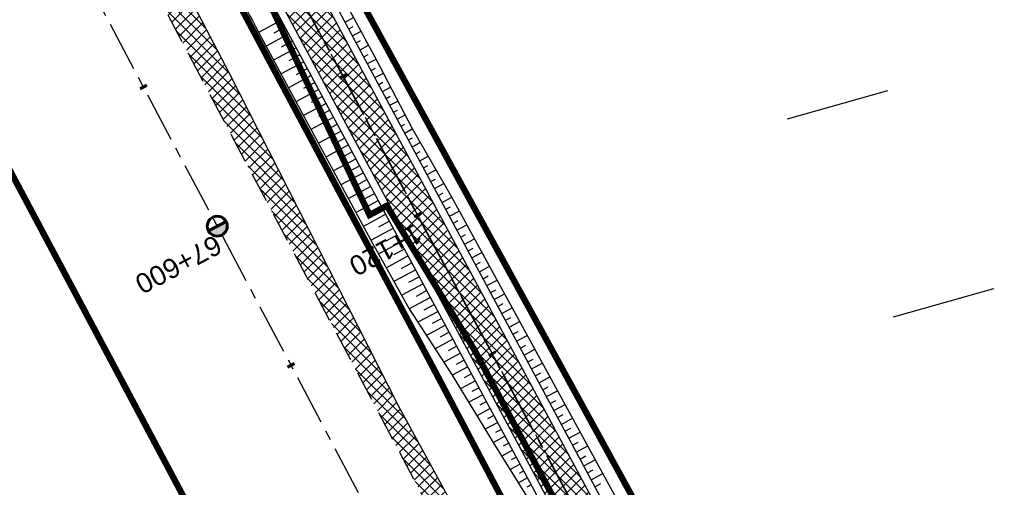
# Model space of a CAD drawing. Header units: metres. Extents: x 7529682 to 7533751, y 5721195 to 5727842.
# Tile 131 of 210: x 7530216 to 7530279, y 5726791 to 5726820. Entities that reach past the tile are written whole.
import ezdxf

# ---------------------------------------------------------------- set-up
doc = ezdxf.new("R2010")
doc.units = ezdxf.units.M
for name, pattern in [('817-dzialki-09-05-04$0$HIDDEN', [0.375, 0.25, -0.125]), ('ACAD_ISO05W100', [33, 24, -3, 0, -3, 0, -3]), ('CENTER', [50.8, 31.75, -6.35, 6.35, -6.35]), ('CENTER2', [28.575, 19.05, -3.175, 3.175, -3.175]), ('HIDDEN', [9.525, 6.35, -3.175])]:
    doc.linetypes.add(name, pattern=pattern)
for name, color, linetype in [('C-DROGI-SYTUACJA', 7, 'Continuous'), ('C-DROGI-SYTUACJA-ETYKIETY', 7, 'Continuous'), ('D-hatch-pobocza', 131, 'Continuous'), ('D-pobocza', 60, 'Continuous'), ('D-rowy', 160, 'Continuous'), ('D-skarpa', 2, 'Continuous'), ('D-skarpa-kreskowanie', 2, 'Continuous')]:
    doc.layers.add(name, color=color, linetype=linetype)
for name, color, linetype, lineweight, true_color in [('D-ewidencja-numery', 7, 'Continuous', 50, 0x40ff00), ('D-hatch-ciag-pieszo-rowerowy', 7, 'Continuous', 13, 0xff9f80), ('D-LR-etap-III', 7, '817-dzialki-09-05-04$0$HIDDEN', 50, 0x00008f), ('D-podzialy-dzialek-Kobior', 7, 'Continuous', 30, 0xff0040)]:
    doc.layers.add(name, color=color, linetype=linetype, lineweight=lineweight, true_color=true_color)
for name, color, linetype, lineweight in [('D-krawędzie', 3, 'Continuous', 30), ('D-obrzeża', 2, 'Continuous', 30), ('D-oś', 10, 'CENTER', 30), ('D-pas-drogowy', 7, 'ACAD_ISO05W100', 50)]:
    doc.layers.add(name, color=color, linetype=linetype, lineweight=lineweight)
doc.layers.add('poprzeczki', color=7, linetype='Continuous', true_color=0x0000c7)
doc.styles.get("Standard").update_dxf_attribs({"font": 'arial.ttf'})

# ---------------------------------------------------------------- blocks, each defined once
blk = doc.blocks.new('kilometraz')
at = {"linetype": 'ByBlock', "lineweight": -2}
blk.add_hatch(color=0, dxfattribs=at).paths.add_polyline_path([(0, -0.28125, 0.41421356), (0.28125, 0, 0.41421356), (0, 0.28125)])
at = {"color": 0, "linetype": 'ByBlock', "lineweight": -2}
blk.add_line((0, 0.28125), (0, -0.28125), dxfattribs=at)
blk.add_circle((0, 0), 0.28125, dxfattribs=at)
blk = doc.blocks.new('AeccTickLine')
at = {"color": 0, "linetype": 'ByBlock', "lineweight": -2}
blk.add_line((0, 1), (0, -1), dxfattribs=at)

msp = doc.modelspace()

# ---------------------------------------------------------------- hatches: boundary and pattern name
at = {"layer": 'D-hatch-ciag-pieszo-rowerowy'}
h = msp.add_hatch(dxfattribs=at)
h.set_pattern_fill('ANSI37', color=256, scale=0.15, style=0)
h.set_pattern_definition([(45, (0.87658, 0.48407), (-0.33675960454, 0.33675960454), []), (135, (0.87658, 0.48407), (-0.33675960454, -0.33675960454), [])])
h.paths.add_polyline_path([(7530218.952, 5726852.807), (7530216.575, 5726851.959), (7530226.804, 5726832.32), (7530255.071, 5726779.69), (7530257.273, 5726780.873), (7530229.014, 5726833.489)])
at = {"layer": 'D-hatch-pobocza'}
h = msp.add_hatch(dxfattribs=at)
h.set_pattern_fill('ANSI37', color=256, scale=0.15, style=0)
h.set_pattern_definition([(45, (0, 0), (-0.33675960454, 0.33675960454), []), (135, (0, 0), (-0.33675960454, -0.33675960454), [])])
h.paths.add_polyline_path([(7530229.37, 5726816.95), (7530212.464, 5726849.277), (7530211.151, 5726847.666), (7530247.82, 5726778.438), (7530251.181, 5726772.19), (7530252.58, 5726772.943), (7530252.44, 5726773.19), (7530240.1, 5726795.81)])

# ---------------------------------------------------------------- linework, layer by layer
at = {"layer": 'C-DROGI-SYTUACJA', "color": 10, "linetype": 'CENTER2', "lineweight": 35, "ltscale": 0.2}
msp.add_lwpolyline([(7529994.785, 5727271.452), (7530014.919, 5727233.118), (7530030.611, 5727203.571), (7530048.952, 5727168.884), (7530066.584, 5727135.609), (7530088.792, 5727092.929), (7530119.442, 5727037.047), (7530133.98, 5727010.094), (7530160.017, 5726961.45), (7530183.787, 5726917.333), (7530204.666, 5726877.528), (7530227.909, 5726832.904), (7530259.102, 5726774.826, 0.063585), (7530264.989, 5726766.578), (7530268.47, 5726762.818, -0.065084), (7530272.969, 5726756.475), (7530281.424, 5726740.504, -0.065084)], format="xyb", dxfattribs=at)
at = {"layer": 'D-ewidencja-numery', "color": 12, "ltscale": 15, "true_color": 0xc70000}
msp.add_lwpolyline([(7529996.497, 5727273.662), (7530017.541, 5727234.203), (7530033.054, 5727204.864), (7530051.623, 5727170.223), (7530069.277, 5727137.016), (7530089.385, 5727097.534), (7530109.713, 5727060.747), (7530136.77, 5727011.64), (7530162.447, 5726962.744), (7530187.674, 5726916.992), (7530207.821, 5726879.335), (7530230.626, 5726834.519), (7530262.288, 5726776.618), (7530277.51, 5726760.213), (7530286.037, 5726744.107)], dxfattribs=at)
at = {"layer": 'D-krawędzie', "linetype": 'HIDDEN', "ltscale": 0.3}
msp.add_lwpolyline([(7529971.476, 5727300.786), (7530006.702, 5727234.141), (7530044.198, 5727163.133), (7530082.89, 5727090.2), (7530098.687, 5727060.362), (7530131.998, 5726997.21), (7530163.822, 5726937.097), (7530204.081, 5726861.013), (7530247.82, 5726778.438), (7530252.22, 5726770.26), (7530259.735, 5726756.9), (7530263.782, 5726749.287), (7530270.196, 5726737.096), (7530272.433, 5726732.819), (7530276.009, 5726725.598), (7530279.7, 5726718.02)], dxfattribs=at)
at = {"layer": 'D-LR-etap-III', "ltscale": 10, "flags": 128}
msp.add_lwpolyline([(7531750.474, 5723895.103, 0.4, 0.4, 0), (7531750.505, 5723895.13, 0.4, 0.4, 0), (7531682.71, 5724022.92, 0.4, 0.4, 0), (7531619.177, 5724147.204, 0.4, 0.4, 0), (7531592.309, 5724198.489, 0.4, 0.4, 0), (7531553.264, 5724272.919, 0.4, 0.4, 0), (7531504.02, 5724366.79, 0.4, 0.4, 0), (7531482.09, 5724407.62, 0.4, 0.4, 0), (7531412.35, 5724541.183, 0.4, 0.4, 0), (7531388.464, 5724586.93, 0.4, 0.4, 0), (7531345.12, 5724669.94, 0.4, 0.4, 0), (7531127.66, 5725081.67, 0.4, 0.4, 0), (7531059.253, 5725211.041, 0.4, 0.4, 0), (7531008.007, 5725307.954, 0.4, 0.4, 0), (7530964.182, 5725390.836, 0.4, 0.4, 0), (7530914.557, 5725484.684, 0.4, 0.4, 0), (7530865.243, 5725577.494, 0.4, 0.4, 0), (7530840.085, 5725624.059, 0.4, 0.4, 0), (7530802.56, 5725694.925, 0.4, 0.4, 0), (7530755.54, 5725787.51, 0.4, 0.4, 0), (7530708.718, 5725876.303, 0.4, 0.4, 0), (7530695.12, 5725902.09, 0.4, 0.4, 0), (7530642.914, 5726001.078, 0.4, 0.4, 0), (7530634.935, 5726016.147, 0.4, 0.4, 0), (7530610.82, 5726061.93, 0.4, 0.4, 0), (7530610.82, 5726061.93, 0.4, 0.4, 0), (7530607.21, 5726063.51, 0.4, 0.4, 0), (7530597.42, 5726080.68, 0.4, 0.4, 0), (7530591.16, 5726088.44, 0.4, 0.4, 0), (7530581.28, 5726107.21, 0.4, 0.4, 0), (7530571.29, 5726130.56, 0.4, 0.4, 0), (7530549.555, 5726171.527, 0.4, 0.4, 0), (7530531.014, 5726206.474, 0.4, 0.4, 0), (7530516.461, 5726236.017, 0.4, 0.4, 0), (7530500.799, 5726266.141, 0.4, 0.4, 0), (7530491.35, 5726283.94, 0.4, 0.4, 0), (7530482.4, 5726303.41, 0.4, 0.4, 0), (7530482.4, 5726303.41, 0.4, 0.4, 0), (7530450.41, 5726357.28, 0.4, 0.4, 0), (7530397.759, 5726458.5, 0.4, 0.4, 0), (7530334.708, 5726583.665, 0.4, 0.4, 0), (7530303.939, 5726645.168, 0.4, 0.4, 0), (7530300.51, 5726651.778, 0.4, 0.4, 0), (7530289.214, 5726671.967, 0.4, 0.4, 0), (7530281.54, 5726685.57, 0.4, 0.4, 0), (7530261.371, 5726724.163, 0.4, 0.4, 0), (7530254.03, 5726738.21, 0.4, 0.4, 0), (7530197.22, 5726845.06, 0.4, 0.4, 0), (7530194.71, 5726849.15, 0.4, 0.4, 0), (7530195.92, 5726850.75, 0.4, 0.4, 0), (7530170.547, 5726892.961, 0.4, 0.4, 0), (7530143.175, 5726945.066, 0.4, 0.4, 0), (7530105.06, 5727018.32, 0.4, 0.4, 0), (7530100.06, 5727027.16, 0.4, 0.4, 0), (7530062.319, 5727099.625, 0.4, 0.4, 0), (7530015.379, 5727189.42, 0.4, 0.4, 0), (7529983.208, 5727250.207, 0.4, 0.4, 0), (7529953.284, 5727306.747, 0.4, 0.4, 0), (7529900.671, 5727406.159, 0.4, 0.4, 0), (7529890.63, 5727425.131, 0.4, 0.4, 0), (7529875.155, 5727454.426, 0.4, 0.4, 0), (7529857.56, 5727487.787, 0.4, 0.4, 0), (7529835.194, 5727530.193, 0.4, 0.4, 0), (7529811.741, 5727574.662, 0.4, 0.4, 0), (7529792.102, 5727611.923, 0.4, 0.4, 0), (7529768.066, 5727657.47, 0.4, 0.4, 0), (7529755.211, 5727682.131, 0.4, 0.4, 0), (7529753.31, 5727681.13, 0.4, 0.4, 0), (7529739.21, 5727707.77, 0.4, 0.4, 0), (7529735.395, 5727711.252, 0.4, 0.4, 0), (7529725.42, 5727730.2, 0.4, 0.4, 0), (7529723.55, 5727729.88, 0.4, 0.4, 0), (7529695.567, 5727782.932, 0.4, 0.4, 0), (7529717.68, 5727794.024, 0.4, 0.4, 0), (7529736.275, 5727758.647, 0.4, 0.4, 0), (7529736.275, 5727758.647, 0.4, 0.4, 0), (7529744.511, 5727750.406, 0.4, 0.4, 0), (7529744.511, 5727750.406, 0.4, 0.4, 0), (7529750.283, 5727738.55, 0.4, 0.4, 0), (7529777.109, 5727687.569, 0.4, 0.4, 0), (7529796.515, 5727651.33, 0.4, 0.4, 0), (7529814.938, 5727616.793, 0.4, 0.4, 0), (7529839.007, 5727572.304, 0.4, 0.4, 0), (7529860.618, 5727532.509, 0.4, 0.4, 0), (7529882.349, 5727491.504, 0.4, 0.4, 0), (7529904.865, 5727449.096, 0.4, 0.4, 0), (7529920.747, 5727418.885, 0.4, 0.4, 0), (7529946.677, 5727368.547, 0.4, 0.4, 0), (7529972.025, 5727320.573, 0.4, 0.4, 0), (7529987.74, 5727290.153, 0.4, 0.4, 0), (7529996.497, 5727273.662, 0.4, 0.4, 0), (7530017.541, 5727234.203, 0.4, 0.4, 0), (7530033.054, 5727204.864, 0.4, 0.4, 0), (7530051.623, 5727170.223, 0.4, 0.4, 0), (7530069.277, 5727137.016, 0.4, 0.4, 0), (7530089.385, 5727097.534, 0.4, 0.4, 0), (7530109.713, 5727060.747, 0.4, 0.4, 0), (7530136.77, 5727011.64, 0.4, 0.4, 0), (7530162.447, 5726962.744, 0.4, 0.4, 0), (7530187.674, 5726916.992, 0.4, 0.4, 0), (7530207.821, 5726879.335, 0.4, 0.4, 0), (7530230.626, 5726834.519, 0.4, 0.4, 0), (7530262.288, 5726776.618, 0.4, 0.4, 0), (7530277.51, 5726760.213, 0.4, 0.4, 0), (7530286.037, 5726744.107, 0.4, 0.4, 0), (7530288.097, 5726735.884, 0.4, 0.4, 0), (7530290.394, 5726725.047, 0.4, 0.4, 0), (7530296.177, 5726713.583, 0.4, 0.4, 0), (7530302.726, 5726701.182, 0.4, 0.4, 0), (7530325.685, 5726657.466, 0.4, 0.4, 0), (7530343.244, 5726623.649, 0.4, 0.4, 0), (7530360.23, 5726591.747, 0.4, 0.4, 0), (7530383.209, 5726548.059, 0.4, 0.4, 0), (7530406.018, 5726503.606, 0.4, 0.4, 0), (7530427.465, 5726462.62, 0.4, 0.4, 0), (7530447.928, 5726424.388, 0.4, 0.4, 0), (7530471.127, 5726379.921, 0.4, 0.4, 0), (7530490.501, 5726343.033, 0.4, 0.4, 0), (7530509.499, 5726306.733, 0.4, 0.4, 0), (7530529.89, 5726267.244, 0.4, 0.4, 0), (7530543.852, 5726238.99, 0.4, 0.4, 0), (7530554.809, 5726218.944, 0.4, 0.4, 0), (7530559.027, 5726212.223, 0.4, 0.4, 0), (7530563.061, 5726206.41, 0.4, 0.4, 0), (7530566.934, 5726200.464, 0.4, 0.4, 0), (7530569.771, 5726194.902, 0.4, 0.4, 0), (7530571.473, 5726191.282, 0.4, 0.4, 0), (7530572.839, 5726188.025, 0.4, 0.4, 0), (7530575.295, 5726182.035, 0.4, 0.4, 0), (7530579.737, 5726173.306, 0.4, 0.4, 0), (7530583.3, 5726167.41, 0.4, 0.4, 0), (7530593.4, 5726163.33, 0.4, 0.4, 0), (7530598.618, 5726155.264, 0.4, 0.4, 0), (7530608.258, 5726140.497, 0.4, 0.4, 0), (7530603.27, 5726136.83, 0.4, 0.4, 0), (7530606.53, 5726131.84, 0.4, 0.4, 0), (7530604.239, 5726124.217, 0.4, 0.4, 0), (7530605.847, 5726121.63, 0.4, 0.4, 0), (7530608.972, 5726116.164, 0.4, 0.4, 0), (7530618.114, 5726097.791, 0.4, 0.4, 0), (7530651.213, 5726034.96, 0.4, 0.4, 0), (7530670.244, 5725998.611, 0.4, 0.4, 0), (7530698.075, 5725945.953, 0.4, 0.4, 0), (7530716.506, 5725911.305, 0.4, 0.4, 0), (7530735.223, 5725875.667, 0.4, 0.4, 0), (7530752.504, 5725842.155, 0.4, 0.4, 0), (7530778.311, 5725793.501, 0.4, 0.4, 0), (7530797.5, 5725756.382, 0.4, 0.4, 0), (7530812.519, 5725728.289, 0.4, 0.4, 0), (7530820.039, 5725713.16, 0.4, 0.4, 0), (7530822.422, 5725710.194, 0.4, 0.4, 0), (7530833.155, 5725688.801, 0.4, 0.4, 0), (7530849.629, 5725656.159, 0.4, 0.4, 0), (7530867.983, 5725621.964, 0.4, 0.4, 0), (7530872.63, 5725612.888, 0.4, 0.4, 0), (7530880.354, 5725597.595, 0.4, 0.4, 0), (7530883.839, 5725593.389, 0.4, 0.4, 0), (7530891.782, 5725587.763, 0.4, 0.4, 0), (7530895.039, 5725584.281, 0.4, 0.4, 0), (7530897.034, 5725580.941, 0.4, 0.4, 0), (7530900.952, 5725579.946, 0.4, 0.4, 0), (7530904.81, 5725571.977, 0.4, 0.4, 0), (7530903.682, 5725568.566, 0.4, 0.4, 0), (7530908.901, 5725558.845, 0.4, 0.4, 0), (7530910.252, 5725545.672, 0.4, 0.4, 0), (7530912.873, 5725538.646, 0.4, 0.4, 0), (7530945.278, 5725478.464, 0.4, 0.4, 0), (7530959.692, 5725450.246, 0.4, 0.4, 0), (7531002.827, 5725368.192, 0.4, 0.4, 0), (7531044.704, 5725290.314, 0.4, 0.4, 0), (7531064.099, 5725253.213, 0.4, 0.4, 0), (7531083.01, 5725216.678, 0.4, 0.4, 0), (7531113.013, 5725158.466, 0.4, 0.4, 0), (7531137.364, 5725113.071, 0.4, 0.4, 0), (7531150.831, 5725086.712, 0.4, 0.4, 0), (7531159.746, 5725076.641, 0.4, 0.4, 0), (7531166.31, 5725074.58, 0.4, 0.4, 0), (7531172.29, 5725062.58, 0.4, 0.4, 0), (7531170.59, 5725055.606, 0.4, 0.4, 0), (7531173.733, 5725044.081, 0.4, 0.4, 0), (7531215.342, 5724964.86, 0.4, 0.4, 0), (7531238.054, 5724921.685, 0.4, 0.4, 0), (7531262.39, 5724875.283, 0.4, 0.4, 0), (7531295.587, 5724811.266, 0.4, 0.4, 0), (7531348.488, 5724712.363, 0.4, 0.4, 0), (7531363.741, 5724682.684, 0.4, 0.4, 0), (7531366.987, 5724675.865, 0.4, 0.4, 0), (7531382.541, 5724646.111, 0.4, 0.4, 0), (7531401.299, 5724610.875, 0.4, 0.4, 0), (7531428.965, 5724558.862, 0.4, 0.4, 0), (7531449.111, 5724520.398, 0.4, 0.4, 0), (7531477.293, 5724465.831, 0.4, 0.4, 0), (7531500.996, 5724421.113, 0.4, 0.4, 0), (7531512.122, 5724400.549, 0.4, 0.4, 0), (7531513.782, 5724396.757, 0.4, 0.4, 0), (7531526.32, 5724379.39, 0.4, 0.4, 0), (7531566.784, 5724302.736, 0.4, 0.4, 0), (7531612.277, 5724225.61, 0.4, 0.4, 0), (7531620.493, 5724210.548, 0.4, 0.4, 0), (7531631.578, 5724196.258, 0.4, 0.4, 0), (7531653.484, 5724152.434, 0.4, 0.4, 0), (7531661.151, 5724128.494, 0.4, 0.4, 0), (7531673.881, 5724101.186, 0.4, 0.4, 0), (7531684.691, 5724081.184, 0.4, 0.4, 0), (7531699.212, 5724051.17, 0.4, 0.4, 0), (7531704.034, 5724040.584, 0.4, 0.4, 0), (7531704.034, 5724040.584, 0.4, 0.4, 0), (7531703.913, 5724037.17, 0.4, 0.4, 0), (7531736.42, 5723969.232, 0.4, 0.4, 0), (7531738.285, 5723967.699, 0.4, 0.4, 0), (7531742.181, 5723962.346, 0.4, 0.4, 0), (7531744.286, 5723958.616, 0.4, 0.4, 0), (7531755.393, 5723944.193, 0.4, 0.4, 0), (7531758.69, 5723936.76, 0.4, 0.4, 0), (7531780.08, 5723929.25, 0.4, 0.4, 0), (7531792.612, 5723906.338, 0.4, 0.4, 0), (7531792.612, 5723906.338, 0.4, 0.4, 0), (7531756.962, 5723883.055, 0.4, 0.4, 0), (7531750.46, 5723895.13, 0.4, 0.4, 0), (7531750.46, 5723895.13, 0, 0, 0)], format="xyseb", dxfattribs=at)
at = {"layer": 'D-obrzeża'}
for points in [[(7530255.071, 5726779.69), (7530226.804, 5726832.32), (7530203.558, 5726876.949), (7530182.683, 5726916.746), (7530158.916, 5726960.858), (7530132.878, 5727009.502), (7530118.344, 5727036.45), (7530087.65, 5727092.412), (7530086.699, 5727094.242), (7530065.478, 5727135.027), (7530047.847, 5727168.299), (7530029.507, 5727202.986), (7530013.813, 5727232.534), (7529993.681, 5727270.865)], [(7530257.273, 5726780.873), (7530229.014, 5726833.489), (7530218.952, 5726852.807)]]:
    msp.add_lwpolyline(points, dxfattribs=at)
at = {"layer": 'D-oś', "ltscale": 0.1}
msp.add_lwpolyline([(7530281.407, 5726707.304), (7530276.579, 5726716.435), (7530272.867, 5726724.055), (7530269.314, 5726731.231), (7530267.097, 5726735.47), (7530260.688, 5726747.65), (7530256.664, 5726755.22), (7530249.153, 5726768.573), (7530244.732, 5726776.79), (7530200.988, 5726859.376), (7530160.728, 5726935.459), (7530128.903, 5726995.575), (7530095.593, 5727058.727), (7530079.798, 5727088.56), (7530041.105, 5727161.496), (7530003.607, 5727232.506), (7529968.381, 5727299.153)], dxfattribs=at)
at = {"layer": 'D-oś', "ltscale": 0.03}
msp.add_lwpolyline([(7529994.785, 5727271.452), (7530014.919, 5727233.118), (7530030.611, 5727203.571), (7530048.952, 5727168.884), (7530066.584, 5727135.609), (7530088.792, 5727092.929), (7530119.442, 5727037.047), (7530133.98, 5727010.094), (7530160.017, 5726961.45), (7530183.787, 5726917.333), (7530204.666, 5726877.528), (7530227.909, 5726832.904), (7530259.102, 5726774.826, 0.063585), (7530264.989, 5726766.578), (7530268.47, 5726762.818, -0.065084), (7530272.969, 5726756.475), (7530281.424, 5726740.504, -0.065084), (7530284.142, 5726733.217), (7530284.891, 5726729.972, 0.064463), (7530289.362, 5726717.937), (7530322.484, 5726654.998)], format="xyb", dxfattribs=at)
at = {"layer": 'D-pas-drogowy', "ltscale": 0.2, "flags": 128}
msp.add_lwpolyline([(7531633.019, 5724182.834, 0.4, 0.4, 0), (7531617.559, 5724211.608, 0.4, 0.4, 0), (7531566.784, 5724302.736, 0.4, 0.4, 0), (7531538.419, 5724356.47, 0.4, 0.4, 0), (7531526.32, 5724379.39, 0.4, 0.4, 0), (7531516.102, 5724393.607, 0.4, 0.4, 0.001485), (7531513.78, 5724396.838, 0.4, 0.4, 0), (7531501.87, 5724413.41, 0.4, 0.4, 0), (7531474.926, 5724464.508, 0.4, 0.4, 0), (7531446.2, 5724518.992, 0.4, 0.4, 0), (7531424.962, 5724559.262, 0.4, 0.4, 0), (7531398.444, 5724609.566, 0.4, 0.4, 0), (7531379.647, 5724645.216, 0.4, 0.4, 0), (7531365.23, 5724672.56, 0.4, 0.4, 0), (7531341.306, 5724717.915, 0.4, 0.4, 0), (7531312.9, 5724771.789, 0.4, 0.4, 0), (7531292.591, 5724810.307, 0.4, 0.4, 0), (7531259.392, 5724873.271, 0.4, 0.4, 0), (7531233.74, 5724921.923, 0.4, 0.4, 0), (7531203.073, 5724980.092, 0.4, 0.4, 0), (7531173.471, 5725036.225, 0.4, 0.4, 0), (7531168.27, 5725046.09, 0.4, 0.4, 0), (7531172.29, 5725062.58, 0.4, 0.4, 0), (7531166.31, 5725074.58, 0.4, 0.4, 0), (7531150.32, 5725079.6, 0.4, 0.4, 0), (7531141.5, 5725096.43, 0.4, 0.4, 0), (7531109.312, 5725157.814, 0.4, 0.4, 0), (7531086.641, 5725201.048, 0.4, 0.4, 0), (7531059.198, 5725253.384, 0.4, 0.4, 0), (7531028.207, 5725312.489, 0.4, 0.4, 0), (7530999.105, 5725367.99, 0.4, 0.4, 0), (7530956.248, 5725449.725, 0.4, 0.4, 0), (7530924.398, 5725510.464, 0.4, 0.4, 0), (7530897.51, 5725561.74, 0.4, 0.4, 0), (7530894.46, 5725566.14, 0.4, 0.4, 0), (7530892.16, 5725570.49, 0.4, 0.4, 0), (7530869.363, 5725613.307, 0.4, 0.4, 0), (7530861.694, 5725627.705, 0.4, 0.4, 0), (7530852.74, 5725644.52, 0.4, 0.4, 0), (7530831.51, 5725684.2, 0.4, 0.4, 0), (7530811.13, 5725722.52, 0.4, 0.4, 0), (7530792.348, 5725757.941, 0.4, 0.4, 0), (7530768.03, 5725803.8, 0.4, 0.4, 0), (7530748.769, 5725840.179, 0.4, 0.4, 0), (7530727.7, 5725879.97, 0.4, 0.4, 0), (7530712.098, 5725909.545, 0.4, 0.4, 0), (7530693.644, 5725944.645, 0.4, 0.4, 0), (7530665.702, 5725997.539, 0.4, 0.4, 0), (7530641.76, 5726042.88, 0.4, 0.4, 0), (7530616.5, 5726091.48, 0.4, 0.4, 0), (7530604.628, 5726114.32, 0.4, 0.4, -0.007763), (7530602.5, 5726118.43, 0.4, 0.4, 0), (7530603.992, 5726123.395, 0.4, 0.4, 0), (7530606.53, 5726131.84, 0.4, 0.4, 0), (7530603.27, 5726136.83, 0.4, 0.4, 0), (7530593.776, 5726151.369, 0.4, 0.4, 0), (7530590.203, 5726156.84, 0.4, 0.4, 0), (7530583.3, 5726167.41, 0.4, 0.4, 0), (7530580.578, 5726170.428, 0.4, 0.4, 0), (7530575.85, 5726175.67, 0.4, 0.4, 0), (7530569.01, 5726186.66, 0.4, 0.4, 0), (7530562.555, 5726199.189, 0.4, 0.4, 0), (7530555.67, 5726211.39, 0.4, 0.4, 0), (7530548.29, 5726224.23, 0.4, 0.4, 0), (7530540.58, 5726237.71, 0.4, 0.4, 0), (7530532.68, 5726252.65, 0.4, 0.4, 0), (7530524.06, 5726269.35, 0.4, 0.4, 0), (7530502.82, 5726309.91, 0.4, 0.4, 0), (7530488.83, 5726336.63, 0.4, 0.4, 0), (7530466.03, 5726380.16, 0.4, 0.4, 0), (7530438.47, 5726432.77, 0.4, 0.4, 0), (7530424.53, 5726459.09, 0.4, 0.4, 0), (7530401.63, 5726502.97, 0.4, 0.4, 0), (7530383.38, 5726538.06, 0.4, 0.4, 0), (7530353.97, 5726593.52, 0.4, 0.4, 0), (7530338.47, 5726622.74, 0.4, 0.4, 0), (7530322.01, 5726653.88, 0.4, 0.4, 0), (7530297.54, 5726700.33, 0.4, 0.4, 0), (7530287.38, 5726719.6, 0.4, 0.4, 0), (7530285.95, 5726722.316, 0.4, 0.4, 0), (7530280.26, 5726733.12, 0.4, 0.4, 0), (7530266.73, 5726758.74, 0.4, 0.4, 0), (7530260.42, 5726770.47, 0.4, 0.4, 0), (7530253.25, 5726783.82, 0.4, 0.4, 0), (7530244.95, 5726799.33, 0.4, 0.4, 0), (7530239.39, 5726808.49, 0.4, 0.4, 0), (7530238.29, 5726807.9, 0.4, 0.4, 0), (7530218.11, 5726850.67, 0.4, 0.4, 0), (7530175.907, 5726928.168, 0.4, 0.4, 0), (7530096.68, 5727076.15, 0.4, 0.4, 0), (7530094.68, 5727079.89, 0.4, 0.4, 0), (7530064.597, 5727135.523, 0.4, 0.4, 0), (7530046.731, 5727168.892, 0.4, 0.4, 0), (7530025.803, 5727208.461, 0.4, 0.4, 0), (7530012.847, 5727232.979, 0.4, 0.4, 0), (7529994.15, 5727268.45, 0.4, 0.4, 0), (7529981.671, 5727291.93, 0.4, 0.4, 0), (7529949.89, 5727351.73, 0.4, 0.4, 0), (7529924.75, 5727399.03, 0.4, 0.4, 0), (7529915.516, 5727417.1, 0.4, 0.4, 0), (7529885.83, 5727475.19, 0.4, 0.4, 0), (7529862.56, 5727519.97, 0.4, 0.4, 0), (7529852.985, 5727538.191, 0.4, 0.4, 0), (7529836.513, 5727569.511, 0.4, 0.4, 0), (7529815.369, 5727609.141, 0.4, 0.4, 0), (7529792.795, 5727651.247, 0.4, 0.4, 0), (7529774.199, 5727685.858, 0.4, 0.4, 0), (7529746.966, 5727736.059, 0.4, 0.4, 0), (7529733.92, 5727757.62, 0.4, 0.4, 0), (7529708.607, 5727806.389, 0.4, 0.4, 0), (7529688.492, 5727796.345, 0.4, 0.4, 0), (7529723.55, 5727729.88, 0.4, 0.4, 0), (7529725.42, 5727730.2, 0.4, 0.4, 0), (7529735.38, 5727711.28, 0.4, 0.4, 0), (7529739.21, 5727707.77, 0.4, 0.4, 0), (7529753.31, 5727681.13, 0.4, 0.4, 0), (7529755.178, 5727682.114, 0.4, 0.4, 0), (7529792.102, 5727611.923, 0.4, 0.4, 0), (7529811.741, 5727574.662, 0.4, 0.4, 0), (7529835.194, 5727530.193, 0.4, 0.4, 0), (7529857.56, 5727487.787, 0.4, 0.4, 0), (7529875.155, 5727454.426, 0.4, 0.4, 0), (7529890.63, 5727425.131, 0.4, 0.4, 0), (7529900.671, 5727406.159, 0.4, 0.4, 0), (7529953.284, 5727306.747, 0.4, 0.4, 0), (7529983.208, 5727250.207, 0.4, 0.4, 0), (7530015.379, 5727189.42, 0.4, 0.4, 0), (7530062.319, 5727099.625, 0.4, 0.4, 0), (7530100.06, 5727027.16, 0.4, 0.4, 0), (7530105.06, 5727018.32, 0.4, 0.4, 0), (7530143.175, 5726945.066, 0.4, 0.4, 0), (7530170.547, 5726892.961, 0.4, 0.4, 0), (7530195.92, 5726850.75, 0.4, 0.4, 0), (7530194.71, 5726849.15, 0.4, 0.4, 0), (7530197.22, 5726845.06, 0.4, 0.4, 0), (7530254.03, 5726738.21, 0.4, 0.4, 0), (7530261.371, 5726724.163, 0.4, 0.4, 0), (7530281.54, 5726685.57, 0.4, 0.4, 0), (7530289.214, 5726671.967, 0.4, 0.4, 0), (7530300.51, 5726651.778, 0.4, 0.4, 0), (7530303.939, 5726645.168, 0.4, 0.4, 0), (7530334.708, 5726583.665, 0.4, 0.4, 0), (7530397.759, 5726458.5, 0.4, 0.4, 0), (7530450.41, 5726357.28, 0.4, 0.4, 0), (7530482.4, 5726303.41, 0.4, 0.4, 0), (7530483.688, 5726301.003, 0.4, 0.4, 0), (7530491.35, 5726283.94, 0.4, 0.4, 0), (7530512.67, 5726243.78, 0.4, 0.4, 0), (7530529.43, 5726209.46, 0.4, 0.4, 0), (7530571.29, 5726130.56, 0.4, 0.4, 0), (7530581.28, 5726107.21, 0.4, 0.4, 0), (7530591.16, 5726088.44, 0.4, 0.4, 0), (7530597.42, 5726080.68, 0.4, 0.4, 0), (7530607.21, 5726063.51, 0.4, 0.4, 0), (7530610.82, 5726061.93, 0.4, 0.4, 0), (7530634.935, 5726016.147, 0.4, 0.4, 0), (7530642.914, 5726001.078, 0.4, 0.4, 0), (7530695.12, 5725902.09, 0.4, 0.4, 0), (7530708.718, 5725876.303, 0.4, 0.4, 0), (7530755.54, 5725787.51, 0.4, 0.4, 0), (7530802.56, 5725694.925, 0.4, 0.4, 0), (7530840.085, 5725624.059, 0.4, 0.4, 0), (7530865.243, 5725577.494, 0.4, 0.4, 0), (7530914.557, 5725484.684, 0.4, 0.4, 0), (7530964.182, 5725390.836, 0.4, 0.4, 0), (7531008.007, 5725307.954, 0.4, 0.4, 0), (7531059.253, 5725211.041, 0.4, 0.4, 0), (7531127.66, 5725081.67, 0.4, 0.4, 0), (7531345.12, 5724669.94, 0.4, 0.4, 0), (7531388.464, 5724586.93, 0.4, 0.4, 0), (7531412.35, 5724541.183, 0.4, 0.4, 0), (7531482.09, 5724407.62, 0.4, 0.4, 0), (7531504.02, 5724366.79, 0.4, 0.4, 0), (7531519.374, 5724337.52, 0.4, 0.4, 0), (7531563.749, 5724252.932, 0.4, 0.4, 0), (7531602.175, 5724179.681, 0.4, 0.4, 0), (7531619.177, 5724147.204, 0.4, 0.4, 0), (7531625.038, 5724135.635, 0.4, 0.4, 0), (7531656.796, 5724073.316, 0.4, 0.4, 0), (7531675.12, 5724037.36, 0.4, 0.4, 0), (7531682.71, 5724022.92, 0.4, 0.4, 0), (7531705.565, 5723979.811, 0.4, 0.4, 0), (7531736.606, 5723921.262, 0.4, 0.4, 0), (7531750.46, 5723895.13, 0.4, 0.4, 0), (7531740.77, 5723886.56, 0.4, 0.4, 0), (7531732.86, 5723885, 0.4, 0.4, 0), (7531722.18, 5723887.77, 0.4, 0.4, 0), (7531729.87, 5723862.17, 0.4, 0.4, 0), (7531742.92, 5723861.93, 0.4, 0.4, 0), (7531763.71, 5723859.52, 0.4, 0.4, 0), (7531768.42, 5723854.12, 0.4, 0.4, 0), (7531787.42, 5723817.97, 0.4, 0.4, 0), (7531795.57, 5723809.82, 0.4, 0.4, 0), (7531816.347, 5723819.85, 0.4, 0.4, 0), (7531816.347, 5723819.85, 0.4, 0.4, 0), (7531805.06, 5723843.23, 0.4, 0.4, 0), (7531803.61, 5723886.23, 0.4, 0.4, 0), (7531803.61, 5723886.23, 0.4, 0.4, 0), (7531780.08, 5723929.25, 0.4, 0.4, 0), (7531758.69, 5723936.76, 0.4, 0.4, 0), (7531749.359, 5723946.412, 0.4, 0.4, 0), (7531742.71, 5723953.29, 0.4, 0.4, 0), (7531735.177, 5723967.878, 0.4, 0.4, 0), (7531722.37, 5723992.68, 0.4, 0.4, 0), (7531705.042, 5724030.886, 0.4, 0.4, 0), (7531699.47, 5724043.17, 0.4, 0.4, 0), (7531692.69, 5724058.11, 0.4, 0.4, 0), (7531679.672, 5724084.017, 0.4, 0.4, 0), (7531674.55, 5724094.21, 0.4, 0.4, 0), (7531666.633, 5724114.003, 0.4, 0.4, 0), (7531649, 5724153.82, 0.4, 0.4, 0), (7531641.49, 5724149.34, 0.4, 0.4, 0), (7531626.04, 5724179.34, 0.4, 0.4, 0), (7531633.03, 5724182.84, 0, 0, 0)], format="xyseb", dxfattribs=at)
at = {"layer": 'D-pobocza'}
for points in [[(7530219.427, 5726852.977), (7530229.456, 5726833.723), (7530257.714, 5726781.11)], [(7530254.63, 5726779.453), (7530226.362, 5726832.086), (7530216.099, 5726851.789)], [(7530212.464, 5726849.277), (7530229.37, 5726816.95), (7530240.1, 5726795.81), (7530252.44, 5726773.19), (7530252.58, 5726772.943), (7530251.181, 5726772.19)]]:
    msp.add_lwpolyline(points, dxfattribs=at)
at = {"layer": 'D-podzialy-dzialek-Kobior'}
for points in [[(7530264.82, 5726814.003), (7530271.179, 5726815.803)], [(7530271.54, 5726801.439), (7530277.899, 5726803.239)]]:
    msp.add_lwpolyline(points, dxfattribs=at)
at = {"layer": 'D-rowy', "linetype": 'HIDDEN', "ltscale": 0.1, "const_width": 0.4, "flags": 128}
msp.add_lwpolyline([(7530267.205, 5726753.582), (7530262.982, 5726761.264), (7530254.918, 5726774.309), (7530242.345, 5726798.174), (7530215.738, 5726848.033), (7530210.965, 5726857.162)], dxfattribs=at)
at = {"layer": 'D-skarpa', "linetype": 'Continuous'}
for points in [[(7530215.948, 5726851.735), (7530216.215, 5726851.185, 0.064979), (7530224.959, 5726831.368, -0.000026), (7530231.252, 5726819.507), (7530233.618, 5726815.102), (7530238.381, 5726806.309), (7530240.813, 5726801.939), (7530243.54, 5726797.729), (7530246.145, 5726793.452), (7530248.788, 5726789.197)], [(7530219.427, 5726852.977), (7530220.183, 5726852.12, -0.040689), (7530227.044, 5726839.912), (7530229.3, 5726835.45), (7530230.024, 5726834.006, 0.003974), (7530236.321, 5726822.229), (7530238.696, 5726817.829), (7530240.99, 5726813.386), (7530243.491, 5726809.054), (7530257.183, 5726784.005), (7530257.316, 5726783.763), (7530257.886, 5726782.731), (7530260.347, 5726778.378), (7530261.664, 5726776.201, 0.019416), (7530265.948, 5726770.821), (7530267.708, 5726769.096), (7530271.462, 5726765.589), (7530273.204, 5726763.82), (7530274.52, 5726762.299), (7530275.555, 5726760.657), (7530276.653, 5726758.557), (7530276.653, 5726758.557)]]:
    msp.add_lwpolyline(points, format="xyb", dxfattribs=at)
at = {"layer": 'D-skarpa-kreskowanie', "linetype": 'Continuous'}
for p, q in [((7530236.742, 5726820.156, 107.728), (7530237.283, 5726820.446, 107.318)), ((7530232.703, 5726820.278, 107.6), (7530231.255, 5726819.5, 106.504)), ((7530232.94, 5726819.838, 107.599), (7530232.216, 5726819.449, 107.051)), ((7530236.979, 5726819.715, 107.727), (7530237.25, 5726819.861, 107.522)), ((7530233.177, 5726819.397, 107.599), (7530231.728, 5726818.619, 106.503)), ((7530237.215, 5726819.275, 107.727), (7530237.758, 5726819.566, 107.316)), ((7530233.65, 5726818.516, 107.598), (7530232.202, 5726817.738, 106.502)), ((7530233.413, 5726818.957, 107.598), (7530232.689, 5726818.568, 107.05)), ((7530237.452, 5726818.834, 107.726), (7530237.724, 5726818.98, 107.521)), ((7530237.689, 5726818.394, 107.726), (7530238.233, 5726818.686, 107.314)), ((7530233.886, 5726818.076, 107.597), (7530233.162, 5726817.687, 107.049)), ((7530237.925, 5726817.953, 107.725), (7530238.198, 5726818.1, 107.519)), ((7530234.123, 5726817.635, 107.597), (7530232.675, 5726816.858, 106.501)), ((7530238.162, 5726817.513, 107.725), (7530238.708, 5726817.806, 107.312)), ((7530234.596, 5726816.754, 107.596), (7530233.148, 5726815.977, 106.5)), ((7530234.36, 5726817.195, 107.596), (7530233.635, 5726816.806, 107.048)), ((7530238.398, 5726817.072, 107.725), (7530238.668, 5726817.217, 107.52)), ((7530238.635, 5726816.632, 107.724), (7530239.167, 5726816.918, 107.321)), ((7530234.833, 5726816.314, 107.595), (7530234.109, 5726815.925, 107.047)), ((7530238.871, 5726816.191, 107.724), (7530239.134, 5726816.332, 107.525)), ((7530239.108, 5726815.751, 107.723), (7530239.626, 5726816.029, 107.331)), ((7530235.069, 5726815.873, 107.595), (7530233.621, 5726815.096, 106.499)), ((7530235.306, 5726815.433, 107.595), (7530234.583, 5726815.044, 107.047)), ((7530239.345, 5726815.31, 107.723), (7530239.6, 5726815.447, 107.529)), ((7530235.542, 5726814.992, 107.594), (7530234.097, 5726814.216, 106.5)), ((7530239.581, 5726814.87, 107.722), (7530240.085, 5726815.14, 107.341)), ((7530235.779, 5726814.552, 107.594), (7530235.057, 5726814.164, 107.047)), ((7530239.818, 5726814.429, 107.722), (7530240.066, 5726814.563, 107.534)), ((7530240.054, 5726813.989, 107.721), (7530240.543, 5726814.252, 107.351)), ((7530236.016, 5726814.111, 107.593), (7530234.574, 5726813.337, 106.502)), ((7530236.252, 5726813.671, 107.593), (7530235.532, 5726813.284, 107.048)), ((7530240.291, 5726813.548, 107.721), (7530240.532, 5726813.678, 107.539)), ((7530236.489, 5726813.231, 107.592), (7530235.05, 5726812.458, 106.503)), ((7530240.528, 5726813.108, 107.72), (7530241.003, 5726813.364, 107.36)), ((7530236.962, 5726812.35, 107.591), (7530235.526, 5726811.578, 106.505)), ((7530236.725, 5726812.79, 107.592), (7530236.007, 5726812.404, 107.048)), ((7530240.764, 5726812.667, 107.72), (7530241.009, 5726812.799, 107.535)), ((7530241.001, 5726812.227, 107.719), (7530241.504, 5726812.497, 107.339)), ((7530237.199, 5726811.909, 107.591), (7530236.482, 5726811.524, 107.048)), ((7530241.237, 5726811.786, 107.719), (7530241.495, 5726811.925, 107.524)), ((7530241.474, 5726811.346, 107.719), (7530242.004, 5726811.631, 107.318)), ((7530237.435, 5726811.469, 107.59), (7530236.003, 5726810.699, 106.506)), ((7530237.672, 5726811.028, 107.59), (7530236.956, 5726810.644, 107.049)), ((7530241.71, 5726810.906, 107.718), (7530241.982, 5726811.051, 107.513)), ((7530237.908, 5726810.588, 107.589), (7530236.479, 5726809.82, 106.508)), ((7530241.947, 5726810.465, 107.718), (7530242.504, 5726810.764, 107.296)), ((7530238.145, 5726810.147, 107.589), (7530237.431, 5726809.764, 107.049)), ((7530242.184, 5726810.025, 107.717), (7530242.469, 5726810.178, 107.501)), ((7530242.42, 5726809.584, 107.717), (7530243.004, 5726809.898, 107.275)), ((7530238.381, 5726809.707, 107.589), (7530236.955, 5726808.941, 106.509)), ((7530238.618, 5726809.266, 107.588), (7530237.906, 5726808.884, 107.049)), ((7530242.657, 5726809.144, 107.716), (7530242.955, 5726809.304, 107.49)), ((7530238.855, 5726808.826, 107.588), (7530237.432, 5726808.061, 106.511)), ((7530242.893, 5726808.703, 107.716), (7530243.504, 5726809.031, 107.254)), ((7530239.328, 5726807.945, 107.587), (7530237.908, 5726807.182, 106.512)), ((7530239.091, 5726808.385, 107.587), (7530238.381, 5726808.003, 107.049)), ((7530243.13, 5726808.263, 107.715), (7530243.437, 5726808.427, 107.483)), ((7530243.367, 5726807.822, 107.715), (7530243.983, 5726808.153, 107.248)), ((7530239.564, 5726807.504, 107.586), (7530238.855, 5726807.123, 107.05)), ((7530243.603, 5726807.382, 107.714), (7530243.913, 5726807.548, 107.48)), ((7530243.84, 5726806.941, 107.714), (7530244.463, 5726807.276, 107.242)), ((7530239.801, 5726807.064, 107.586), (7530238.384, 5726806.303, 106.514)), ((7530240.038, 5726806.623, 107.585), (7530239.333, 5726806.245, 107.052)), ((7530244.076, 5726806.501, 107.714), (7530244.39, 5726806.669, 107.476)), ((7530240.274, 5726806.183, 107.585), (7530238.871, 5726805.429, 106.523)), ((7530244.313, 5726806.06, 107.713), (7530244.943, 5726806.398, 107.236)), ((7530240.511, 5726805.742, 107.584), (7530239.812, 5726805.367, 107.056)), ((7530244.549, 5726805.62, 107.713), (7530244.866, 5726805.79, 107.473)), ((7530244.786, 5726805.179, 107.712), (7530245.422, 5726805.521, 107.231)), ((7530240.747, 5726805.302, 107.584), (7530239.357, 5726804.555, 106.532)), ((7530240.984, 5726804.861, 107.584), (7530240.292, 5726804.49, 107.06)), ((7530245.023, 5726804.739, 107.712), (7530245.342, 5726804.91, 107.47)), ((7530241.22, 5726804.421, 107.583), (7530239.843, 5726803.681, 106.541)), ((7530245.259, 5726804.298, 107.711), (7530245.902, 5726804.643, 107.225)), ((7530241.694, 5726803.54, 107.582), (7530240.33, 5726802.807, 106.55)), ((7530241.457, 5726803.98, 107.583), (7530240.772, 5726803.612, 107.064)), ((7530245.496, 5726803.858, 107.711), (7530245.819, 5726804.031, 107.466)), ((7530245.732, 5726803.417, 107.71), (7530246.382, 5726803.766, 107.219)), ((7530241.93, 5726803.099, 107.582), (7530241.252, 5726802.735, 107.068)), ((7530245.969, 5726802.977, 107.71), (7530246.295, 5726803.152, 107.463)), ((7530246.206, 5726802.536, 107.709), (7530246.861, 5726802.888, 107.213)), ((7530242.167, 5726802.659, 107.581), (7530240.816, 5726801.934, 106.559)), ((7530246.442, 5726802.096, 107.709), (7530246.772, 5726802.273, 107.46)), ((7530242.64, 5726801.778, 107.58), (7530241.362, 5726801.091, 106.613)), ((7530242.403, 5726802.218, 107.581), (7530241.746, 5726801.865, 107.083)), ((7530246.679, 5726801.655, 107.708), (7530247.341, 5726802.011, 107.207)), ((7530242.877, 5726801.337, 107.58), (7530242.256, 5726801.004, 107.11)), ((7530246.915, 5726801.215, 107.708), (7530247.248, 5726801.394, 107.456)), ((7530247.152, 5726800.774, 107.708), (7530247.821, 5726801.133, 107.201)), ((7530243.113, 5726800.897, 107.579), (7530241.907, 5726800.249, 106.667)), ((7530243.35, 5726800.456, 107.579), (7530242.765, 5726800.142, 107.136)), ((7530247.388, 5726800.334, 107.707), (7530247.724, 5726800.514, 107.453)), ((7530243.586, 5726800.016, 107.578), (7530242.453, 5726799.407, 106.721)), ((7530247.625, 5726799.893, 107.707), (7530248.3, 5726800.256, 107.196)), ((7530244.059, 5726799.135, 107.578), (7530242.998, 5726798.565, 106.774)), ((7530243.823, 5726799.575, 107.578), (7530243.274, 5726799.281, 107.163)), ((7530247.862, 5726799.453, 107.706), (7530248.201, 5726799.635, 107.449)), ((7530248.098, 5726799.012, 107.706), (7530248.78, 5726799.379, 107.19)), ((7530244.296, 5726798.694, 107.577), (7530243.783, 5726798.419, 107.189)), ((7530248.335, 5726798.572, 107.705), (7530248.677, 5726798.756, 107.446)), ((7530248.571, 5726798.131, 107.705), (7530249.26, 5726798.501, 107.184)), ((7530244.533, 5726798.254, 107.577), (7530243.543, 5726797.723, 106.828)), ((7530248.808, 5726797.691, 107.704), (7530249.154, 5726797.877, 107.443)), ((7530245.006, 5726797.373, 107.576), (7530244.065, 5726796.867, 106.863)), ((7530244.769, 5726797.814, 107.576), (7530244.287, 5726797.554, 107.211)), ((7530249.045, 5726797.25, 107.704), (7530249.739, 5726797.624, 107.178)), ((7530245.242, 5726796.933, 107.575), (7530244.784, 5726796.686, 107.228)), ((7530249.281, 5726796.81, 107.703), (7530249.63, 5726796.997, 107.439)), ((7530249.518, 5726796.369, 107.703), (7530250.219, 5726796.746, 107.172)), ((7530245.479, 5726796.492, 107.575), (7530244.586, 5726796.012, 106.899)), ((7530245.716, 5726796.052, 107.574), (7530245.281, 5726795.818, 107.245)), ((7530249.754, 5726795.929, 107.702), (7530250.106, 5726796.118, 107.436)), ((7530245.952, 5726795.611, 107.574), (7530245.107, 5726795.157, 106.934)), ((7530249.991, 5726795.488, 107.702), (7530250.698, 5726795.869, 107.167)), ((7530246.189, 5726795.171, 107.573), (7530245.778, 5726794.95, 107.263)), ((7530250.227, 5726795.048, 107.702), (7530250.583, 5726795.239, 107.433)), ((7530250.464, 5726794.608, 107.701), (7530251.178, 5726794.991, 107.161)), ((7530246.425, 5726794.73, 107.573), (7530245.628, 5726794.302, 106.969)), ((7530246.662, 5726794.29, 107.572), (7530246.275, 5726794.082, 107.28)), ((7530250.701, 5726794.167, 107.701), (7530251.059, 5726794.36, 107.429)), ((7530246.898, 5726793.849, 107.572), (7530246.149, 5726793.446, 107.005)), ((7530250.937, 5726793.727, 107.7), (7530251.658, 5726794.114, 107.155)), ((7530247.372, 5726792.968, 107.571), (7530246.678, 5726792.595, 107.046)), ((7530247.135, 5726793.409, 107.572), (7530246.774, 5726793.215, 107.298)), ((7530251.174, 5726793.286, 107.7), (7530251.536, 5726793.48, 107.426)), ((7530251.41, 5726792.846, 107.699), (7530252.137, 5726793.236, 107.149)), ((7530247.608, 5726792.528, 107.571), (7530247.275, 5726792.349, 107.318)), ((7530251.647, 5726792.405, 107.699), (7530252.012, 5726792.601, 107.422)), ((7530251.884, 5726791.965, 107.698), (7530252.617, 5726792.359, 107.143)), ((7530247.845, 5726792.087, 107.57), (7530247.206, 5726791.744, 107.087)), ((7530248.081, 5726791.647, 107.57), (7530247.776, 5726791.483, 107.339)), ((7530252.12, 5726791.524, 107.698), (7530252.489, 5726791.722, 107.419)), ((7530248.318, 5726791.206, 107.569), (7530247.735, 5726790.893, 107.128)), ((7530252.357, 5726791.084, 107.697), (7530253.097, 5726791.481, 107.137)), ((7530248.555, 5726790.766, 107.569), (7530248.277, 5726790.617, 107.359)), ((7530252.593, 5726790.643, 107.697), (7530252.965, 5726790.843, 107.416))]:
    msp.add_line(p, q, dxfattribs=at)

# ---------------------------------------------------------------- block references
at = {"layer": 'C-DROGI-SYTUACJA-ETYKIETY', "color": 2, "linetype": 'Continuous', "lineweight": 60, "xscale": 0.25, "yscale": 0.25, "zscale": 0.25, "rotation": 297.9096442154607}
for p in [(7530223.948, 5726816.03), (7530233.309, 5726798.356)]:
    msp.add_blockref('AeccTickLine', p, dxfattribs=at)
at = {"layer": 'C-DROGI-SYTUACJA-ETYKIETY', "color": 10, "linetype": 'Continuous', "lineweight": 60, "xscale": 2.249999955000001, "yscale": 2.249999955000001, "zscale": 2.249999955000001, "rotation": 297.9096442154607}
msp.add_blockref('kilometraz', (7530228.628, 5726807.193), dxfattribs=at)
at = {"layer": 'poprzeczki', "color": 2, "linetype": 'Continuous', "lineweight": 60, "xscale": 0.25, "yscale": 0.25, "zscale": 0.25, "rotation": 298.240082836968}
for p in [(7530236.608, 5726816.708), (7530241.339, 5726807.898), (7530246.071, 5726799.088)]:
    msp.add_blockref('AeccTickLine', p, dxfattribs=at)

# ---------------------------------------------------------------- texts
at = {"layer": 'C-DROGI-SYTUACJA-ETYKIETY', "color": 2}
for s, rotation, p in [('1+120', 208.24008, (7530241.186, 5726807.39)), ('67+600', 207.90964, (7530228.473, 5726806.686))]:
    msp.add_text(s, height=1.25, rotation=rotation, dxfattribs=at).set_placement(p)

doc.saveas('drawing.dxf')
